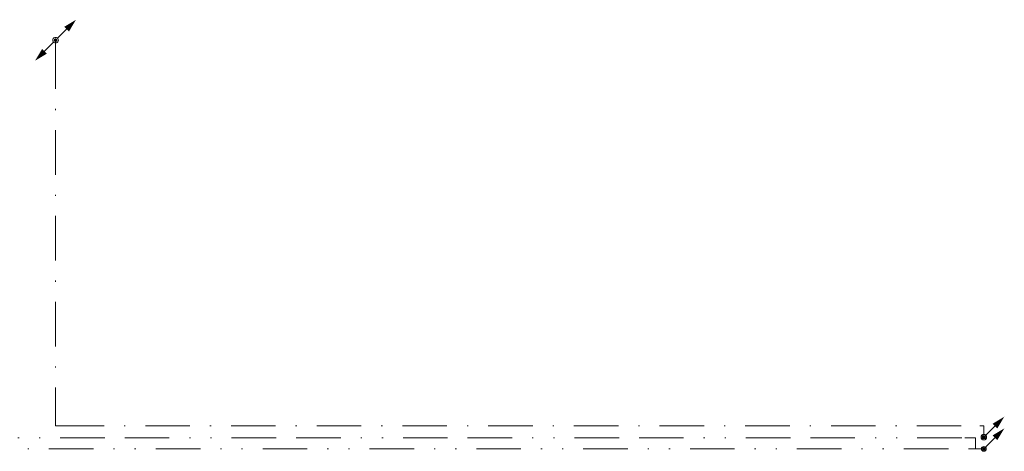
# Model space of a CAD drawing. Header units: millimetres. Extents: x -8360 to 44818, y -3850 to 5849.
# Tile 5 of 5: x 35972 to 44818, y -3613 to 259. Entities that reach past the tile are written whole.
import ezdxf

# ---------------------------------------------------------------- set-up
doc = ezdxf.new("R2010")
doc.units = ezdxf.units.MM
for name, pattern in [('DDS_LT3', [959.999986, 400, -179.999995, 10, -179.999995, 10, -179.999995]), ('DDS_LT4', [1539.999981, 400, -179.999995, 400, -179.999995, 10, -179.999995, 10, -179.999995]), ('DDS_LT5', [769.999991, 400, -179.999995, 10, -179.999995])]:
    doc.linetypes.add(name, pattern=pattern)
for name, color, linetype in [('Recirkulace', 7, 'Continuous'), ('Studená voda', 7, 'Continuous'), ('Teplá voda', 7, 'Continuous')]:
    doc.layers.add(name, color=color, linetype=linetype)

# ---------------------------------------------------------------- blocks, each defined once
blk = doc.blocks.new('Segment trubky-TV-PWH Teplá voda D25-ID-39-8-29-7056')
at = {"layer": 'Teplá voda', "color": 20, "linetype": 'DDS_LT3', "lineweight": 5}
blk.add_line((0, 0), (11153.1, 0), dxfattribs=at)
blk = doc.blocks.new('Segment trubky-CV-PWH-C Cirkulace D25-ID-39-8-29-1846')
at = {"layer": 'Recirkulace', "color": 40, "linetype": 'DDS_LT4', "lineweight": 5}
blk.add_line((0, 0), (11206, 0), dxfattribs=at)
blk = doc.blocks.new('Ventil-Valve TV-PWH Teplá voda D25-ID-39-8-29-6419')
at = {"layer": 'Teplá voda', "color": 7, "lineweight": 5}
for points in [[(0, 15), (0, -15), (0, 0), (0, 15)], [(0, 15), (0, -15), (0, 0), (0, 15)], [(0, 3.5), (0, 0), (0, -3.5), (0, -6.6), (0, -9.1), (0, -10.7), (0, -11.2), (0, -10.7), (0, -9.1), (0, -6.6), (0, -3.5), (0, 0), (0, 3.5), (0, 6.6), (0, 9.1), (0, 10.7), (0, 11.2), (0, 10.7), (0, 9.1), (0, 6.6), (0, 3.5)]]:
    blk.add_lwpolyline(points, dxfattribs=at)
blk = doc.blocks.new('Koleno-Koleno TV-PWH Teplá voda D25-ID-39-8-29-1762')
at = {"layer": 'Teplá voda', "color": 20, "lineweight": 5}
blk.add_line((-21.5, 0), (-31, 0), dxfattribs=at)
blk.add_circle((0, 0), 21.5, dxfattribs=at)
blk = doc.blocks.new('Segment trubky-TV-PWH Teplá voda D25-ID-39-8-29-2013')
at = {"layer": 'Teplá voda', "color": 20, "linetype": 'DDS_LT3', "lineweight": 5}
blk.add_line((0, 0), (20.1, 0), dxfattribs=at)
blk = doc.blocks.new('T-kus-T-kus TV-PWH Teplá voda D25-ID-39-8-29-2137')
at = {"layer": 'Teplá voda', "color": 20, "linetype": 'DDS_LT3', "lineweight": 5}
blk.add_line((-30, 0), (30, 0), dxfattribs=at)
at = {"layer": 'Teplá voda', "color": 20, "lineweight": 5}
blk.add_line((0, 0), (0, 32), dxfattribs=at)
blk = doc.blocks.new('Segment trubky-TV-PWH Teplá voda D25-ID-39-8-29-2106')
at = {"layer": 'Teplá voda', "color": 20, "linetype": 'DDS_LT3', "lineweight": 5}
blk.add_line((0, 0), (14.8, 0), dxfattribs=at)
blk = doc.blocks.new('Segment trubky-CV-PWH-C Cirkulace D25-ID-39-8-29-2195')
at = {"layer": 'Recirkulace', "color": 40, "linetype": 'DDS_LT4', "lineweight": 5}
blk.add_line((0, 0), (64.8, 0), dxfattribs=at)
blk = doc.blocks.new('Koleno-Koleno CV-PWH-C Cirkulace D25-ID-39-8-29-2170')
at = {"layer": 'Recirkulace', "color": 40, "lineweight": 5}
for p, q in [((-31, 0), (0, 0)), ((0, 0), (0, -31))]:
    blk.add_line(p, q, dxfattribs=at)
blk = doc.blocks.new('Segment trubky-CV-PWH-C Cirkulace D25-ID-39-8-29-2203')
at = {"layer": 'Recirkulace', "color": 40, "linetype": 'DDS_LT4', "lineweight": 5}
blk.add_line((0, 0), (0, -35), dxfattribs=at)
blk = doc.blocks.new('Začátek potrubí-PipeStart SV-PWC Studená voda D32-ID-39-8-29-1730')
at = {"layer": 'Studená voda', "lineweight": 5}
for points in [[(183.8, 183.8), (120.2, 77.8), (77.8, 120.2)], [(16, 0), (15.2, 4.9), (12.9, 9.4), (9.4, 12.9), (4.9, 15.2), (0, 16), (-4.9, 15.2), (-9.4, 12.9), (-12.9, 9.4), (-15.2, 4.9), (-16, 0), (-15.2, -4.9), (-12.9, -9.4), (-9.4, -12.9), (-4.9, -15.2), (0, -16), (4.9, -15.2), (9.4, -12.9), (12.9, -9.4), (15.2, -4.9)]]:
    blk.add_hatch(color=140, dxfattribs=at).paths.add_polyline_path(points)
at = {"layer": 'Studená voda', "color": 140, "lineweight": 5}
for p, q in [((99, 99), (14.6, 14.4)), ((-14.5, -14.5), (-98.9, -99.1))]:
    blk.add_line(p, q, dxfattribs=at)
blk = doc.blocks.new('Koleno-Koleno SV-PWC Studená voda D32-ID-39-8-29-8969')
at = {"layer": 'Studená voda', "color": 140, "lineweight": 5}
blk.add_line((0, 0), (0, -36.5), dxfattribs=at)
blk.add_lwpolyline([(23.8, 7.7), (25, 0), (23.8, -7.7), (20.2, -14.7), (14.7, -20.2), (7.7, -23.8), (0, -25), (-7.7, -23.8), (-14.7, -20.2), (-20.2, -14.7), (-23.8, -7.7), (-25, 0), (-23.8, 7.7), (-20.2, 14.7), (-14.7, 20.2), (-7.7, 23.8), (0, 25), (7.7, 23.8), (14.7, 20.2), (20.2, 14.7), (23.8, 7.7)], dxfattribs=at)
blk = doc.blocks.new('Segment trubky-SV-PWC Studená voda D32-ID-39-8-29-8982')
at = {"layer": 'Studená voda', "color": 140, "linetype": 'DDS_LT5', "lineweight": 5}
blk.add_line((0, 0), (0, -3386.1), dxfattribs=at)
blk = doc.blocks.new('Koleno-Koleno SV-PWC Studená voda D32-ID-39-8-29-8990')
at = {"layer": 'Studená voda', "color": 140, "lineweight": 5}
for p, q in [((0, 36.5), (0, 0)), ((0, 0), (36.5, 0))]:
    blk.add_line(p, q, dxfattribs=at)
blk = doc.blocks.new('Segment trubky-SV-PWC Studená voda D32-ID-39-8-29-9003')
at = {"layer": 'Studená voda', "color": 140, "linetype": 'DDS_LT5', "lineweight": 5}
blk.add_line((0, 0), (8266.6, 0), dxfattribs=at)
blk = doc.blocks.new('Koleno-Koleno SV-PWC Studená voda D32-ID-39-8-29-9011')
at = {"layer": 'Studená voda', "color": 140, "lineweight": 5}
for p, q in [((-36.5, 0), (0, 0)), ((0, 0), (0, -36.5))]:
    blk.add_line(p, q, dxfattribs=at)
blk = doc.blocks.new('Segment trubky-SV-PWC Studená voda D32-ID-39-8-29-9026')
at = {"layer": 'Studená voda', "color": 140, "linetype": 'DDS_LT5', "lineweight": 5}
blk.add_line((0, 0), (0, -29.1), dxfattribs=at)
blk = doc.blocks.new('Koleno-Koleno SV-PWC Studená voda D32-ID-39-8-29-9071')
at = {"layer": 'Studená voda', "color": 140, "lineweight": 5}
blk.add_line((0, 36.5), (0, 25), dxfattribs=at)
blk.add_lwpolyline([(-23.8, -7.7), (-25, 0), (-23.8, 7.7), (-20.2, 14.7), (-14.7, 20.2), (-7.7, 23.8), (0, 25), (7.7, 23.8), (14.7, 20.2), (20.2, 14.7), (23.8, 7.7), (25, 0), (23.8, -7.7), (20.2, -14.7), (14.7, -20.2), (7.7, -23.8), (0, -25), (-7.7, -23.8), (-14.7, -20.2), (-20.2, -14.7), (-23.8, -7.7)], dxfattribs=at)
blk = doc.blocks.new('Začátek potrubí-PipeStart TV-PWH Teplá voda D20-ID-39-8-29-4986-18')
at = {"layer": 'Studená voda', "lineweight": 5}
for points in [[(53158.4, -3701.2), (53094.8, -3807.3), (53052.3, -3764.8)], [(52990.6, -3885), (52989.8, -3880.1), (52987.5, -3875.6), (52984, -3872.1), (52979.5, -3869.8), (52974.6, -3869), (52969.6, -3869.8), (52965.2, -3872.1), (52961.6, -3875.6), (52959.3, -3880.1), (52958.6, -3885), (52959.3, -3890), (52961.6, -3894.4), (52965.2, -3898), (52969.6, -3900.3), (52974.6, -3901), (52979.5, -3900.3), (52984, -3898), (52987.5, -3894.4), (52989.8, -3890)]]:
    blk.add_hatch(color=140, dxfattribs=at).paths.add_polyline_path(points)
at = {"layer": 'Studená voda', "color": 140, "lineweight": 5}
blk.add_line((53073.6, -3786), (52989.1, -3870.6), dxfattribs=at)
for radius in [25, 16]:
    blk.add_circle((52974.6, -3885), radius, dxfattribs=at)
blk = doc.blocks.new('Začátek potrubí-PipeStart TV-PWH Teplá voda D20-ID-39-8-29-4986-21')
at = {"layer": 'Teplá voda', "lineweight": 5}
for points in [[(53158.4, -3806.2), (53094.8, -3912.3), (53052.3, -3869.8)], [(52987.1, -3990), (52986.4, -3986.2), (52984.7, -3982.7), (52981.9, -3979.9), (52978.4, -3978.2), (52974.6, -3977.5), (52970.7, -3978.2), (52967.2, -3979.9), (52964.4, -3982.7), (52962.7, -3986.2), (52962.1, -3990), (52962.7, -3993.9), (52964.4, -3997.4), (52967.2, -4000.2), (52970.7, -4001.9), (52974.6, -4002.5), (52978.4, -4001.9), (52981.9, -4000.2), (52984.7, -3997.4), (52986.4, -3993.9)]]:
    blk.add_hatch(color=20, dxfattribs=at).paths.add_polyline_path(points)
at = {"layer": 'Teplá voda', "color": 20, "lineweight": 5}
blk.add_line((53073.6, -3891), (52986.7, -3978.1), dxfattribs=at)
for radius in [21.5, 12.5]:
    blk.add_circle((52974.6, -3990), radius, dxfattribs=at)

msp = doc.modelspace()

# ---------------------------------------------------------------- block references
at = {"layer": 'Recirkulace', "color": 40, "linetype": 'DDS_LT4', "lineweight": 5}
for name, p in [('Segment trubky-CV-PWH-C Cirkulace D25-ID-39-8-29-1846', (33256.4, -3493)), ('Segment trubky-CV-PWH-C Cirkulace D25-ID-39-8-29-2195', (44462.4, -3493)), ('Segment trubky-CV-PWH-C Cirkulace D25-ID-39-8-29-2203', (44558.2, -3524))]:
    msp.add_blockref(name, p, dxfattribs=at)
at = {"layer": 'Recirkulace', "color": 40, "lineweight": 5}
msp.add_blockref('Koleno-Koleno CV-PWH-C Cirkulace D25-ID-39-8-29-2170', (44558.2, -3493), dxfattribs=at)
at = {"layer": 'Studená voda', "color": 140, "lineweight": 5}
for name, p in [('Začátek potrubí-PipeStart SV-PWC Studená voda D32-ID-39-8-29-1730', (36294.4, 75.1)), ('Koleno-Koleno SV-PWC Studená voda D32-ID-39-8-29-8969', (36294.4, 75.1)), ('Koleno-Koleno SV-PWC Studená voda D32-ID-39-8-29-8990', (36294.4, -3384)), ('Začátek potrubí-PipeStart TV-PWH Teplá voda D20-ID-39-8-29-4986-18', (-8340.5, 398.9)), ('Koleno-Koleno SV-PWC Studená voda D32-ID-39-8-29-9011', (44634, -3384)), ('Koleno-Koleno SV-PWC Studená voda D32-ID-39-8-29-9071', (44634, -3486.1))]:
    msp.add_blockref(name, p, dxfattribs=at)
at = {"layer": 'Studená voda', "color": 140, "lineweight": 5, "xscale": -1, "rotation": 89.99999995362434}
msp.add_blockref('Začátek potrubí-PipeStart SV-PWC Studená voda D32-ID-39-8-29-1730', (36294.4, 75.1), dxfattribs=at)
at = {"layer": 'Studená voda', "color": 140, "linetype": 'DDS_LT5', "lineweight": 5}
for name, p in [('Segment trubky-SV-PWC Studená voda D32-ID-39-8-29-8982', (36294.4, 38.6)), ('Segment trubky-SV-PWC Studená voda D32-ID-39-8-29-9003', (36330.9, -3384)), ('Segment trubky-SV-PWC Studená voda D32-ID-39-8-29-9026', (44634, -3420.5))]:
    msp.add_blockref(name, p, dxfattribs=at)
at = {"layer": 'Teplá voda', "color": 20, "lineweight": 5}
for name, p in [('Začátek potrubí-PipeStart TV-PWH Teplá voda D20-ID-39-8-29-4986-21', (-8340.5, 398.9)), ('Koleno-Koleno TV-PWH Teplá voda D25-ID-39-8-29-1762', (44634, -3591.1))]:
    msp.add_blockref(name, p, dxfattribs=at)
at = {"layer": 'Teplá voda', "color": 20, "linetype": 'DDS_LT3', "lineweight": 5}
for name, p in [('Segment trubky-TV-PWH Teplá voda D25-ID-39-8-29-7056', (33355, -3591.1)), ('Segment trubky-TV-PWH Teplá voda D25-ID-39-8-29-2013', (44508.1, -3591.1)), ('T-kus-T-kus TV-PWH Teplá voda D25-ID-39-8-29-2137', (44558.2, -3591.1)), ('Segment trubky-TV-PWH Teplá voda D25-ID-39-8-29-2106', (44588.2, -3591.1))]:
    msp.add_blockref(name, p, dxfattribs=at)
at = {"layer": 'Teplá voda', "color": 7, "lineweight": 5}
msp.add_blockref('Ventil-Valve TV-PWH Teplá voda D25-ID-39-8-29-6419', (44634, -3591.1), dxfattribs=at)

doc.saveas('drawing.dxf')
